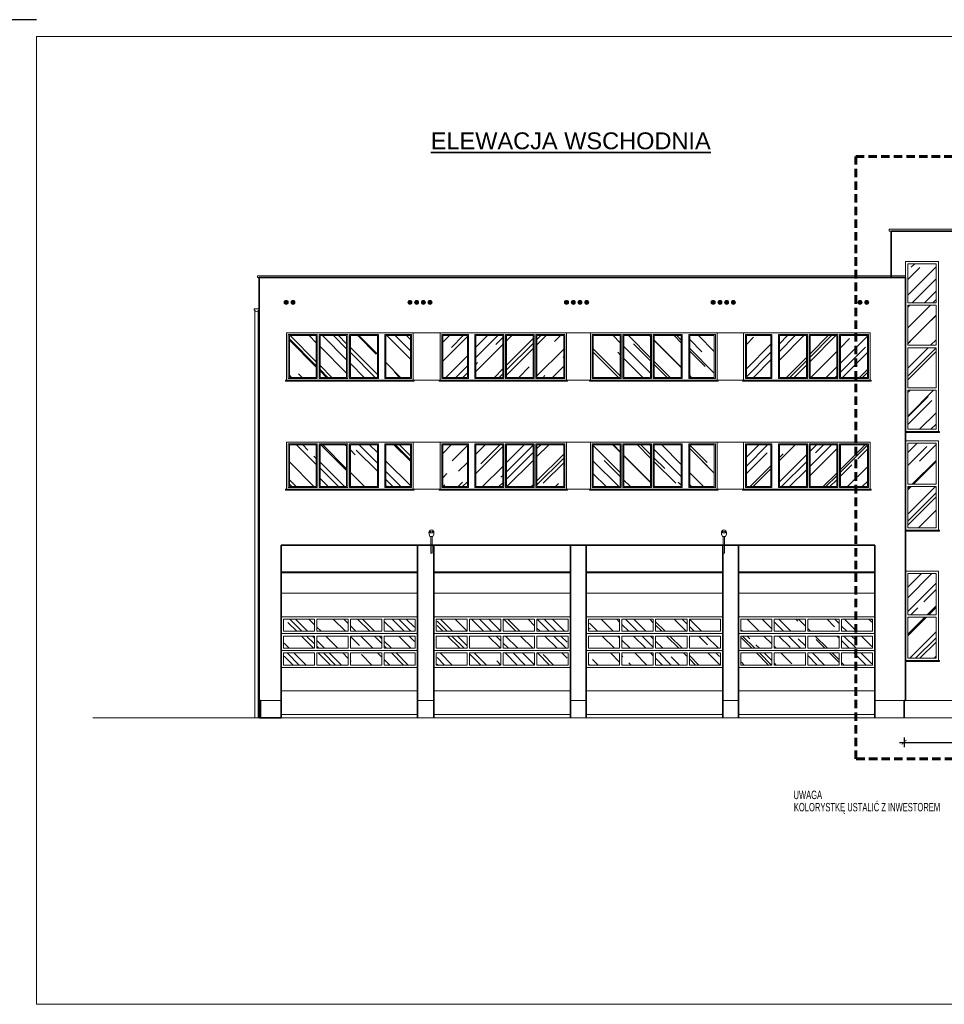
# Model space of a CAD drawing. Header units: millimetres. Extents: x -8040 to 8760, y -10081 to -7111.
# Tile 3 of 21: x 610 to 3352, y -10031 to -7111. Entities that reach past the tile are written whole.
import ezdxf

# ---------------------------------------------------------------- set-up
doc = ezdxf.new("R2010")
doc.units = ezdxf.units.MM
doc.linetypes.add('DASHEDX2', pattern=[1.5, 1, -0.5])
for name, color, linetype, lineweight in [('BA_txs', 2, 'Continuous', 18), ('M_Ramki do druku', 7, 'Continuous', 18), ('M_Ramki rysunków', 2, 'Continuous', 18), ('M_Teksty duże', 3, 'Continuous', 35), ('PG_PRZERYWANE_ŚREDNIE', 1, 'DASHEDX2', 18), ('PG_SCHODY', 2, 'Continuous', 18), ('PG_SZRAF', 1, 'Continuous', 18), ('PG_WIDOKOWE_CIENKIE', 1, 'Continuous', 18), ('PG_WYMIARY', 1, 'Continuous', 18), ('PG_ŚCIANY_SŁUPY', 4, 'Continuous', 35), ('Wymiarowa zewnętrzna', 50, 'Continuous', 18)]:
    doc.layers.add(name, color=color, linetype=linetype, lineweight=lineweight)
doc.styles.add('BIKTS', font='bikromsw.shx', dxfattribs={"width": 0.85})
doc.styles.add('MCAD_TD', font='arial.ttf')
doc.styles.get("Standard").update_dxf_attribs({"font": 'arial.ttf'})
doc.dimstyles.new('Styl 50', dxfattribs={"dimscale": 0, "dimtxt": 12.5, "dimasz": 8, "dimexe": 17.5, "dimexo": 0, "dimgap": 5, "dimtad": 1, "dimdec": 1, "dimtxsty": 'Standard', "dimblk": 'ARCHTICK', "dimcen": 6, "dimdle": 8, "dimadec": 0, "dimazin": 0, "dimtfac": 1, "dimtdec": 1, "dimtmove": 1, "dimatfit": 3, "dimldrblk": 'ARCHTICK', "dimfxl": 17.5, "dimfxlon": 1, "dimarcsym": 0})
pattern_1 = [(45, (5984.445, -1816.78), (64.6578, 172.421), [1143, -152.4, 381, -76.2]), (45, (6029.17, -1718.18), (-125.544, 17.781), [228.6, -25.146, 457.2, -57.15]), (45, (5965.587, -1744.043), (244.0834, 316.2846), [609.6, -106.68, 304.8, -76.2])]

# ---------------------------------------------------------------- blocks, each defined once
blk = doc.blocks.new('brama poz')
at = {"layer": 'PG_SZRAF'}
h = blk.add_hatch(dxfattribs=at)
h.set_pattern_fill('AR-RROOF', color=256, scale=3, angle=45)
h.set_pattern_definition(pattern_1)
h.paths.add_polyline_path([(7579, -3965.5), (7489.5, -3965.5), (7489.5, -4001.5), (7579, -4001.5)])
h = blk.add_hatch(dxfattribs=at)
h.set_pattern_fill('AR-RROOF', color=256, scale=3, angle=45)
h.set_pattern_definition(pattern_1)
h.paths.add_polyline_path([(7679, -3965.5), (7586, -3965.5), (7586, -4001.5), (7679, -4001.5)])
h = blk.add_hatch(dxfattribs=at)
h.set_pattern_fill('AR-RROOF', color=256, scale=3, angle=45)
h.set_pattern_definition(pattern_1)
h.paths.add_polyline_path([(7779, -3965.5), (7686, -3965.5), (7686, -4001.5), (7779, -4001.5)])
h = blk.add_hatch(dxfattribs=at)
h.set_pattern_fill('AR-RROOF', color=256, scale=3, angle=45)
h.set_pattern_definition(pattern_1)
h.paths.add_polyline_path([(7875.5, -3965.5), (7786, -3965.5), (7786, -4001.5), (7875.5, -4001.5)])
h = blk.add_hatch(dxfattribs=at)
h.set_pattern_fill('AR-RROOF', color=256, scale=3, angle=45)
h.set_pattern_definition(pattern_1)
h.paths.add_polyline_path([(7579, -4015.5), (7489.5, -4015.5), (7489.5, -4051.5), (7579, -4051.5)])
h = blk.add_hatch(dxfattribs=at)
h.set_pattern_fill('AR-RROOF', color=256, scale=3, angle=45)
h.set_pattern_definition(pattern_1)
h.paths.add_polyline_path([(7679, -4015.5), (7586, -4015.5), (7586, -4051.5), (7679, -4051.5)])
h = blk.add_hatch(dxfattribs=at)
h.set_pattern_fill('AR-RROOF', color=256, scale=3, angle=45)
h.set_pattern_definition(pattern_1)
h.paths.add_polyline_path([(7779, -4015.5), (7686, -4015.5), (7686, -4051.5), (7779, -4051.5)])
h = blk.add_hatch(dxfattribs=at)
h.set_pattern_fill('AR-RROOF', color=256, scale=3, angle=45)
h.set_pattern_definition(pattern_1)
h.paths.add_polyline_path([(7875.5, -4015.5), (7786, -4015.5), (7786, -4051.5), (7875.5, -4051.5)])
h = blk.add_hatch(dxfattribs=at)
h.set_pattern_fill('AR-RROOF', color=256, scale=3, angle=45)
h.set_pattern_definition(pattern_1)
h.paths.add_polyline_path([(7579, -4065.5), (7489.5, -4065.5), (7489.5, -4101.5), (7579, -4101.5)])
h = blk.add_hatch(dxfattribs=at)
h.set_pattern_fill('AR-RROOF', color=256, scale=3, angle=45)
h.set_pattern_definition(pattern_1)
h.paths.add_polyline_path([(7679, -4065.5), (7586, -4065.5), (7586, -4101.5), (7679, -4101.5)])
h = blk.add_hatch(dxfattribs=at)
h.set_pattern_fill('AR-RROOF', color=256, scale=3, angle=45)
h.set_pattern_definition(pattern_1)
h.paths.add_polyline_path([(7779, -4065.5), (7686, -4065.5), (7686, -4101.5), (7779, -4101.5)])
h = blk.add_hatch(dxfattribs=at)
h.set_pattern_fill('AR-RROOF', color=256, scale=3, angle=45)
h.set_pattern_definition(pattern_1)
h.paths.add_polyline_path([(7875.5, -4065.5), (7786, -4065.5), (7786, -4101.5), (7875.5, -4101.5)])
for p, q in [((7480, -3958.5), (7885, -3958.5)), ((7487, -3965.5), (7579, -3965.5)), ((7487, -3965.5), (7487, -4001.5)), ((7579, -3965.5), (7579, -4001.5)), ((7586, -3965.5), (7679, -3965.5)), ((7586, -3965.5), (7586, -4001.5)), ((7679, -3965.5), (7679, -4001.5)), ((7686, -3965.5), (7779, -3965.5)), ((7686, -3965.5), (7686, -4001.5)), ((7779, -3965.5), (7779, -4001.5)), ((7786, -3965.5), (7878, -3965.5)), ((7786, -3965.5), (7786, -4001.5)), ((7878, -4001.5), (7878, -3965.5)), ((7480, -4008.5), (7885, -4008.5)), ((7487, -4001.5), (7579, -4001.5)), ((7487, -4015.5), (7579, -4015.5)), ((7487, -4015.5), (7487, -4051.5)), ((7579, -4015.5), (7579, -4051.5)), ((7586, -4001.5), (7679, -4001.5)), ((7586, -4015.5), (7679, -4015.5)), ((7586, -4015.5), (7586, -4051.5)), ((7679, -4015.5), (7679, -4051.5)), ((7686, -4001.5), (7779, -4001.5)), ((7686, -4015.5), (7779, -4015.5)), ((7686, -4015.5), (7686, -4051.5)), ((7779, -4015.5), (7779, -4051.5)), ((7786, -4001.5), (7878, -4001.5)), ((7786, -4015.5), (7878, -4015.5)), ((7786, -4015.5), (7786, -4051.5)), ((7878, -4051.5), (7878, -4015.5)), ((7480, -4058.5), (7885, -4058.5)), ((7487, -4051.5), (7579, -4051.5)), ((7586, -4051.5), (7679, -4051.5)), ((7686, -4051.5), (7779, -4051.5)), ((7786, -4051.5), (7878, -4051.5)), ((7487, -4065.5), (7579, -4065.5)), ((7487, -4065.5), (7487, -4101.5)), ((7579, -4065.5), (7579, -4101.5)), ((7586, -4065.5), (7679, -4065.5)), ((7586, -4065.5), (7586, -4101.5)), ((7679, -4065.5), (7679, -4101.5)), ((7686, -4065.5), (7779, -4065.5)), ((7686, -4065.5), (7686, -4101.5)), ((7779, -4065.5), (7779, -4101.5)), ((7786, -4065.5), (7878, -4065.5)), ((7786, -4065.5), (7786, -4101.5)), ((7878, -4101.5), (7878, -4065.5)), ((7480, -4108.5), (7885, -4108.5)), ((7487, -4101.5), (7579, -4101.5)), ((7586, -4101.5), (7679, -4101.5)), ((7586, -4101.5), (7679, -4101.5)), ((7686, -4101.5), (7779, -4101.5)), ((7786, -4101.5), (7878, -4101.5)), ((7480, -4178.5), (7885, -4178.5))]:
    blk.add_line(p, q, dxfattribs=at)
at = {"layer": 'PG_WIDOKOWE_CIENKIE'}
for p, q in [((7885, -3828.5), (7480, -3828.5)), ((7480, -3888.5), (7885, -3888.5)), ((7480, -4248.5), (7885, -4248.5))]:
    blk.add_line(p, q, dxfattribs=at)
blk.add_lwpolyline([(7480, -4258.5), (7885, -4258.5), (7885, -3746.5), (7480, -3746.5)], close=True, dxfattribs=at)
blk.add_lwpolyline([(7885, -3771.5), (7885, -4258.5)], dxfattribs=at)
blk = doc.blocks.new('OKNO_375x140')
at = {"layer": 'PG_SZRAF'}
h = blk.add_hatch(dxfattribs=at)
h.set_pattern_fill('AR-RROOF', color=256, scale=3, angle=45)
h.set_pattern_definition([(45, (5082.105, -4043.91), (64.6578, 172.4209), [1143, -152.4, 381, -76.2]), (45, (5126.83, -3945.31), (-125.544, 17.781), [228.6, -25.146, 457.2, -57.15]), (45, (5063.247, -3971.174), (244.08336, 316.2846), [609.6, -106.68, 304.8, -76.2])])
h.paths.add_polyline_path([(7780.5, -8047.7), (7860.5, -8047.7), (7860.5, -8171.7), (7780.5, -8171.7)])
h.paths.add_polyline_path([(7769.5, -8171.7), (7690.5, -8171.7), (7690.5, -8047.7), (7769.5, -8047.7)])
h.paths.add_polyline_path([(7679.5, -8171.7), (7599.5, -8171.7), (7599.5, -8047.7), (7679.5, -8047.7)])
h.paths.add_polyline_path([(7574.5, -8171.7), (7501.5, -8171.7), (7501.5, -8047.7), (7574.5, -8047.7)])
at = {"layer": 'PG_WIDOKOWE_CIENKIE'}
for p, q in [((7868.5, -8039.7), (7493.5, -8039.7)), ((7493.5, -8039.7), (7493.5, -8179.7)), ((7577.5, -8044.7), (7498.5, -8044.7)), ((7498.5, -8044.7), (7498.5, -8174.7)), ((7574.5, -8047.7), (7501.5, -8047.7)), ((7501.5, -8047.7), (7501.5, -8171.7)), ((7574.5, -8171.7), (7574.5, -8047.7)), ((7577.5, -8174.7), (7577.5, -8044.7)), ((7682.5, -8044.7), (7596.5, -8044.7)), ((7596.5, -8174.7), (7596.5, -8044.7)), ((7679.5, -8047.7), (7599.5, -8047.7)), ((7599.5, -8171.7), (7599.5, -8047.7)), ((7679.5, -8171.7), (7679.5, -8047.7)), ((7682.5, -8174.7), (7682.5, -8044.7)), ((7772.5, -8044.7), (7687.5, -8044.7)), ((7687.5, -8174.7), (7687.5, -8044.7)), ((7769.5, -8047.7), (7690.5, -8047.7)), ((7690.5, -8171.7), (7690.5, -8047.7)), ((7769.5, -8171.7), (7769.5, -8047.7)), ((7772.5, -8174.7), (7772.5, -8044.7)), ((7777.5, -8174.7), (7777.5, -8044.7)), ((7780.5, -8171.7), (7780.5, -8047.7)), ((7860.5, -8047.7), (7780.5, -8047.7)), ((7860.5, -8171.7), (7860.5, -8047.7)), ((7863.5, -8174.7), (7863.5, -8044.7)), ((7868.5, -8179.7), (7868.5, -8039.7)), ((7498.5, -8174.7), (7577.5, -8174.7)), ((7501.5, -8171.7), (7574.5, -8171.7)), ((7596.5, -8174.7), (7682.5, -8174.7)), ((7599.5, -8171.7), (7679.5, -8171.7)), ((7687.5, -8174.7), (7772.5, -8174.7)), ((7690.5, -8171.7), (7769.5, -8171.7)), ((7777.5, -8174.7), (7863.5, -8174.7)), ((7780.5, -8171.7), (7860.5, -8171.7)), ((7493.5, -8179.7), (7868.5, -8179.7))]:
    blk.add_line(p, q, dxfattribs=at)
blk.add_lwpolyline([(7777.5, -8044.7), (7863.5, -8044.7)], dxfattribs=at)
blk.add_lwpolyline([(7490.5, -8179.7), (7490.5, -8182.7), (7871.5, -8182.7), (7871.5, -8179.7)], close=True, dxfattribs=at)
blk = doc.blocks.new('_ArchTick')
at = {"color": 0, "linetype": 'ByBlock', "const_width": 0.15}
blk.add_lwpolyline([(-0.5, -0.5), (0.5, 0.5)], dxfattribs=at)
blk = doc.blocks.new('*D383')
at = {"layer": 'Defpoints', "color": 0, "transparency": 16777216}
for p in [(3233.3, -9181.7), (3858.3, -9181.7), (3858.3, -9254.1)]:
    blk.add_point(p, dxfattribs=at)
at = {"layer": 'Wymiarowa zewnętrzna', "color": 0, "lineweight": -2, "transparency": 16777216}
for p, q in [((3219.3, -9254.1), (3872.3, -9254.1)), ((3233.3, -9240.1), (3233.3, -9268.1)), ((3858.3, -9240.1), (3858.3, -9268.1))]:
    blk.add_line(p, q, dxfattribs=at)
at = {"layer": 'Wymiarowa zewnętrzna', "color": 0, "lineweight": -2, "transparency": 16777216, "xscale": 14, "yscale": 14, "zscale": 14, "rotation": 180}
blk.add_blockref('_ArchTick', (3233.3, -9254.1), dxfattribs=at)
at = {"layer": 'Wymiarowa zewnętrzna', "color": 0, "lineweight": -2, "transparency": 16777216, "xscale": 14, "yscale": 14, "zscale": 14}
blk.add_blockref('_ArchTick', (3858.3, -9254.1), dxfattribs=at)
at = {"layer": 'Wymiarowa zewnętrzna', "color": 0, "lineweight": 0, "transparency": 16777216, "insert": (3545.8, -9236.8), "char_height": 20, "attachment_point": 5}
blk.add_mtext('REMONT', dxfattribs=at)
blk = doc.blocks.new('A$C422A37B4')
at = {"layer": 'PG_SZRAF'}
h = blk.add_hatch(dxfattribs=at)
h.set_pattern_fill('AR-RROOF', color=256, scale=3, angle=45)
h.paths.add_polyline_path([(91, 258), (7, 258), (7, 136), (91, 136)])
h.paths.add_polyline_path([(91, 129), (7, 129), (7, 7), (91, 7)])
at = {"lineweight": 0}
for p, q in [((0, 0), (0, 265)), ((0, 265), (98, 265)), ((98, 0), (98, 265)), ((7, 136), (7, 258)), ((7, 258), (91, 258)), ((91, 136), (91, 258)), ((7, 136), (91, 136)), ((7, 7), (7, 129)), ((7, 129), (91, 129)), ((91, 7), (91, 129)), ((0, 0), (98, 0)), ((7, 7), (91, 7))]:
    blk.add_line(p, q, dxfattribs=at)
blk = doc.blocks.new('A$C4BBC0593')
at = {"layer": 'PG_SZRAF'}
h = blk.add_hatch(dxfattribs=at)
h.set_pattern_fill('AR-RROOF', color=256, scale=3, angle=45)
h.paths.add_polyline_path([(-7, 498), (-91, 498), (-91, 382.25), (-7, 382.25)])
h.paths.add_polyline_path([(-7, 375.25), (-91, 375.25), (-91, 256), (-7, 256)])
h.paths.add_polyline_path([(-7, 249), (-91, 249), (-91, 129.75), (-7, 129.75)])
h.paths.add_polyline_path([(-7, 122.75), (-91, 122.75), (-91, 7), (-7, 7)])
at = {"lineweight": 0}
for p, q in [((-98, 0), (-98, 505)), ((-98, 505), (0, 505)), ((-98, 505), (0, 505)), ((-91, 382.25), (-91, 498)), ((-91, 498), (-7, 498)), ((-7, 382.25), (-7, 498)), ((0, 0), (0, 505)), ((-91, 382.25), (-7, 382.25)), ((-91, 256), (-91, 375.25)), ((-91, 375.25), (-7, 375.25)), ((-7, 256), (-7, 375.25)), ((-91, 256), (-7, 256)), ((-91, 129.75), (-91, 249)), ((-91, 249), (-7, 249)), ((-7, 129.75), (-7, 249)), ((-91, 129.75), (-7, 129.75)), ((-91, 7), (-91, 122.75)), ((-91, 122.75), (-7, 122.75)), ((-7, 7), (-7, 122.75)), ((-98, 0), (0, 0)), ((-91, 7), (-7, 7))]:
    blk.add_line(p, q, dxfattribs=at)

msp = doc.modelspace()

# ---------------------------------------------------------------- hatches: boundary and pattern name
at = {"layer": 'PG_SZRAF', "true_color": 0x000000}
h = msp.add_hatch(dxfattribs=at)
h.set_pattern_fill('ANSI37', color=18, angle=45)
h.set_pattern_definition([(90, (338.6967, -4037.9136), (-3.175, 0), []), (180, (338.6967, -4037.9136), (-2e-16, -3.175), [])])
h.paths.add_polyline_path([(1394.3, -7949.3, 1), (1406.3, -7949.3, 1)])
h = msp.add_hatch(dxfattribs=at)
h.set_pattern_fill('ANSI37', color=18, angle=45)
h.set_pattern_definition([(90, (358.6967, -4037.9136), (-3.175, 0), []), (180, (358.6967, -4037.9136), (-2e-16, -3.175), [])])
h.paths.add_polyline_path([(1414.3, -7949.3, 1), (1426.3, -7949.3, 1)])
h = msp.add_hatch(dxfattribs=at)
h.set_pattern_fill('ANSI37', color=18, angle=45)
h.set_pattern_definition([(90, (705.7274, -4037.9136), (-3.175, 0), []), (180, (705.7274, -4037.9136), (-2e-16, -3.175), [])])
h.paths.add_polyline_path([(1761.3, -7949.3, 1), (1773.3, -7949.3, 1)])
h = msp.add_hatch(dxfattribs=at)
h.set_pattern_fill('ANSI37', color=18, angle=45)
h.set_pattern_definition([(90, (725.7274, -4037.9136), (-3.175, 0), []), (180, (725.7274, -4037.9136), (-2e-16, -3.175), [])])
h.paths.add_polyline_path([(1781.3, -7949.3, 1), (1793.3, -7949.3, 1)])
h = msp.add_hatch(dxfattribs=at)
h.set_pattern_fill('ANSI37', color=18, angle=45)
h.set_pattern_definition([(90, (745.7274, -4037.9136), (-3.175, 0), []), (180, (745.7274, -4037.9136), (-2e-16, -3.175), [])])
h.paths.add_polyline_path([(1801.3, -7949.3, 1), (1813.3, -7949.3, 1)])
h = msp.add_hatch(dxfattribs=at)
h.set_pattern_fill('ANSI37', color=18, angle=45)
h.set_pattern_definition([(90, (765.7274, -4037.9136), (-3.175, 0), []), (180, (765.7274, -4037.9136), (-2e-16, -3.175), [])])
h.paths.add_polyline_path([(1821.3, -7949.3, 1), (1833.3, -7949.3, 1)])
h = msp.add_hatch(dxfattribs=at)
h.set_pattern_fill('ANSI37', color=18, angle=45)
h.set_pattern_definition([(90, (1170.2274, -4037.9136), (-3.175, 0), []), (180, (1170.2274, -4037.9136), (-2e-16, -3.175), [])])
h.paths.add_polyline_path([(2225.8, -7949.3, 1), (2237.8, -7949.3, 1)])
h = msp.add_hatch(dxfattribs=at)
h.set_pattern_fill('ANSI37', color=18, angle=45)
h.set_pattern_definition([(90, (1190.2274, -4037.9136), (-3.175, 0), []), (180, (1190.2274, -4037.9136), (-2e-16, -3.175), [])])
h.paths.add_polyline_path([(2245.8, -7949.3, 1), (2257.8, -7949.3, 1)])
h = msp.add_hatch(dxfattribs=at)
h.set_pattern_fill('ANSI37', color=18, angle=45)
h.set_pattern_definition([(90, (1210.2274, -4037.9136), (-3.175, 0), []), (180, (1210.2274, -4037.9136), (-2e-16, -3.175), [])])
h.paths.add_polyline_path([(2265.8, -7949.3, 1), (2277.8, -7949.3, 1)])
h = msp.add_hatch(dxfattribs=at)
h.set_pattern_fill('ANSI37', color=18, angle=45)
h.set_pattern_definition([(90, (1230.2274, -4037.9136), (-3.175, 0), []), (180, (1230.2274, -4037.9136), (-2e-16, -3.175), [])])
h.paths.add_polyline_path([(2285.8, -7949.3, 1), (2297.8, -7949.3, 1)])
h = msp.add_hatch(dxfattribs=at)
h.set_pattern_fill('ANSI37', color=18, angle=45)
h.set_pattern_definition([(90, (1605.2274, -4037.9136), (-3.175, 0), []), (180, (1605.2274, -4037.9136), (-2e-16, -3.175), [])])
h.paths.add_polyline_path([(2660.8, -7949.3, 1), (2672.8, -7949.3, 1)])
h = msp.add_hatch(dxfattribs=at)
h.set_pattern_fill('ANSI37', color=18, angle=45)
h.set_pattern_definition([(90, (1625.2274, -4037.9136), (-3.175, 0), []), (180, (1625.2274, -4037.9136), (-2e-16, -3.175), [])])
h.paths.add_polyline_path([(2680.8, -7949.3, 1), (2692.8, -7949.3, 1)])
h = msp.add_hatch(dxfattribs=at)
h.set_pattern_fill('ANSI37', color=18, angle=45)
h.set_pattern_definition([(90, (1645.2274, -4037.9136), (-3.175, 0), []), (180, (1645.2274, -4037.9136), (-2e-16, -3.175), [])])
h.paths.add_polyline_path([(2700.8, -7949.3, 1), (2712.8, -7949.3, 1)])
h = msp.add_hatch(dxfattribs=at)
h.set_pattern_fill('ANSI37', color=18, angle=45)
h.set_pattern_definition([(90, (1665.2274, -4037.9136), (-3.175, 0), []), (180, (1665.2274, -4037.9136), (-2e-16, -3.175), [])])
h.paths.add_polyline_path([(2720.8, -7949.3, 1), (2732.8, -7949.3, 1)])
h = msp.add_hatch(dxfattribs=at)
h.set_pattern_fill('ANSI37', color=18, angle=45)
h.set_pattern_definition([(90, (2040.758, -4037.9136), (-3.175, 0), []), (180, (2040.758, -4037.9136), (-2e-16, -3.175), [])])
h.paths.add_polyline_path([(3096.3, -7949.3, 1), (3108.3, -7949.3, 1)])
h = msp.add_hatch(dxfattribs=at)
h.set_pattern_fill('ANSI37', color=18, angle=45)
h.set_pattern_definition([(90, (2060.758, -4037.9136), (-3.175, 0), []), (180, (2060.758, -4037.9136), (-2e-16, -3.175), [])])
h.paths.add_polyline_path([(3116.3, -7949.3, 1), (3128.3, -7949.3, 1)])

# ---------------------------------------------------------------- linework, layer by layer
at = {"layer": 'M_Ramki do druku', "color": 18, "lineweight": -2, "true_color": 0x000000}
msp.add_line((660, -7111), (360, -7111), dxfattribs=at)
at = {"layer": 'M_Ramki rysunków', "color": 18, "true_color": 0x000000}
msp.add_lwpolyline([(660, -10031), (660, -7161), (4510, -7161), (4510, -10031)], close=True, dxfattribs=at)
at = {"layer": 'PG_PRZERYWANE_ŚREDNIE', "color": 18, "lineweight": 60, "ltscale": 25, "true_color": 0x000000}
msp.add_lwpolyline([(3089.9, -7516.6), (3978.8, -7516.6), (3978.8, -9303.2), (3089.9, -9303.2)], close=True, dxfattribs=at)
at = {"layer": 'PG_SCHODY', "color": 18, "true_color": 0x000000}
msp.add_lwpolyline([(3855.3, -9181.7), (827.1, -9181.7)], dxfattribs=at)
at = {"layer": 'PG_WIDOKOWE_CIENKIE', "color": 18, "true_color": 0x000000}
for p, q in [((2083.7, -7870.7), (1374.3, -7870.7)), ((2083.7, -7875.7), (1374.3, -7875.7)), ((1320.3, -7968.6), (1305.3, -7968.6)), ((1307.8, -7974.2), (1307.8, -9181.7)), ((1317.8, -7974.2), (1317.8, -9181.7)), ((1824.2, -8637.1), (1823.8, -8631.8)), ((1826.8, -8633), (1826.3, -8631.2)), ((1826.8, -8633), (1835.2, -8633)), ((1835.2, -8633), (1836.3, -8631.2)), ((1838.4, -8637.1), (1838.7, -8631.8)), ((2691.7, -8637.1), (2691.4, -8631.8)), ((2694.9, -8633), (2693.8, -8631.2)), ((2703.3, -8633), (2694.9, -8633)), ((2703.3, -8633), (2703.8, -8631.2)), ((2705.9, -8637.1), (2706.3, -8631.8)), ((1826.8, -8643.9), (1835.7, -8643.9)), ((1829.2, -8643.9), (1829.2, -8693.2)), ((1833.3, -8643.9), (1833.3, -8693.2)), ((2703.3, -8643.9), (2694.4, -8643.9)), ((2696.8, -8643.9), (2696.8, -8693.2)), ((2700.9, -8643.9), (2700.9, -8693.2)), ((1829.2, -8693.2), (1833.3, -8693.2)), ((2700.9, -8693.2), (2696.8, -8693.2)), ((1385.3, -8748.7), (1790.3, -8748.7)), ((1838.3, -8748.7), (2243.3, -8748.7)), ((2290.3, -8748.7), (2695.3, -8748.7)), ((2741.5, -8748.7), (3146.5, -8748.7)), ((1385.3, -9129.7), (1320.3, -9129.7)), ((1838.3, -9129.7), (1790.3, -9129.7)), ((2290.3, -9129.7), (2243.3, -9129.7)), ((2741.5, -9129.7), (2695.3, -9129.7)), ((3211.5, -9129.7), (3146.5, -9129.7))]:
    msp.add_line(p, q, dxfattribs=at)
for points in [[(3384.3, -7732.7), (3189.3, -7732.7), (3189.3, -7737.7), (3384.3, -7737.7)], [(1776.8, -8039.7), (1856.8, -8039.7), (1856.8, -8179.7), (1776.8, -8179.7)], [(2231.8, -8039.7), (2303.3, -8039.7), (2303.3, -8179.7), (2231.8, -8179.7)], [(2678.3, -8039.7), (2757.3, -8039.7), (2757.3, -8179.7), (2678.3, -8179.7)], [(1776.8, -8363.7), (1856.8, -8363.7), (1856.8, -8503.7), (1776.8, -8503.7)], [(2231.8, -8363.7), (2303.3, -8363.7), (2303.3, -8503.7), (2231.8, -8503.7)], [(2678.3, -8363.7), (2757.3, -8363.7), (2757.3, -8503.7), (2678.3, -8503.7)]]:
    msp.add_lwpolyline(points, close=True, dxfattribs=at)
for points in [[(1315.3, -7870.7), (3237.3, -7870.7)], [(1315.3, -7870.7), (1315.3, -7875.7)], [(1315.3, -7875.7), (3237.3, -7875.7)], [(1826.8, -8643.9), (1824.2, -8637.1)], [(1835.7, -8643.9), (1838.4, -8637.1)], [(2694.4, -8643.9), (2691.7, -8637.1)], [(2703.3, -8643.9), (2705.9, -8637.1)], [(3211.5, -9129.7), (3708.3, -9129.7)]]:
    msp.add_lwpolyline(points, dxfattribs=at)
for centre in [(1400.3, -7949.3), (1420.3, -7949.3), (1767.3, -7949.3), (1787.3, -7949.3), (1807.3, -7949.3), (1827.3, -7949.3), (2231.8, -7949.3), (2251.8, -7949.3), (2271.8, -7949.3), (2291.8, -7949.3), (2666.8, -7949.3), (2686.8, -7949.3), (2706.8, -7949.3), (2726.8, -7949.3), (3102.3, -7949.3), (3122.3, -7949.3)]:
    msp.add_circle(centre, 6, dxfattribs=at)
for centre, radius, start, end in [((1312.8, -7968.6), 7.5, 180, 0), ((1831.3, -8631.7), 7.45, 0.528, 180.5107), ((1831.3, -8632.8), 5.26, 17.7402, 162.2598), ((2698.8, -8631.7), 7.45, 359.4893, 179.472), ((2698.8, -8632.8), 5.26, 17.7402, 162.2598)]:
    msp.add_arc(centre, radius, start, end, dxfattribs=at)
at = {"layer": 'PG_WYMIARY', "color": 18, "true_color": 0x000000}
for points in [[(3135.3, -8179.7), (2860.3, -8179.7), (2860.3, -8182.7), (3135.3, -8182.7)], [(3338.3, -8332.7), (3237.3, -8332.7), (3237.3, -8335.7), (3338.3, -8335.7)], [(3338.3, -8624.7), (3237.3, -8624.7), (3237.3, -8627.7), (3338.3, -8627.7)], [(3338.3, -9011.7), (3237.3, -9011.7), (3237.3, -9014.7), (3338.3, -9014.7)]]:
    msp.add_lwpolyline(points, close=True, dxfattribs=at)
at = {"layer": 'PG_ŚCIANY_SŁUPY', "color": 18, "true_color": 0x000000}
for p, q in [((1320.3, -9129.7), (1324.3, -9129.7)), ((1324.3, -9129.7), (1324.3, -9181.7)), ((3237.3, -9129.7), (3233.3, -9129.7)), ((3233.3, -9129.7), (3233.3, -9181.7))]:
    msp.add_line(p, q, dxfattribs=at)
for points in [[(3194.3, -7875.7), (3194.3, -7737.7)], [(3194.3, -7737.7), (3384.3, -7737.7)], [(1320.3, -7875.7), (1320.3, -9181.7), (1385.3, -9181.7)], [(1320.3, -7875.7), (3237.3, -7875.7)], [(3237.3, -9129.7), (3237.3, -7875.7)], [(3146.5, -8669.7), (1385.3, -8669.7)], [(1385.3, -8669.7), (1385.3, -9181.7)], [(1790.3, -8669.7), (1790.3, -9181.7)], [(1838.3, -8669.7), (1838.3, -9181.7)], [(2243.3, -8669.7), (2243.3, -9181.7)], [(2290.3, -8669.7), (2290.3, -9181.7)], [(2695.3, -8669.7), (2695.3, -9181.7)], [(2741.5, -8669.7), (2741.5, -9181.7)], [(3146.5, -8669.7), (3146.5, -9181.7)]]:
    msp.add_lwpolyline(points, dxfattribs=at)

# ---------------------------------------------------------------- block references
at = {"layer": 'PG_WIDOKOWE_CIENKIE', "color": 18, "true_color": 0x000000}
for name, p in [('A$C4BBC0593', (3335.3, -8332.7)), ('OKNO_375x140', (-5636.7, 0)), ('OKNO_375x140', (-4736.2, 0)), ('OKNO_375x140', (-5636.7, -324)), ('OKNO_375x140', (-4736.2, -324)), ('A$C422A37B4', (3237.3, -8624.7)), ('A$C422A37B4', (3237.3, -9011.7))]:
    msp.add_blockref(name, p, dxfattribs=at)
at = {"layer": 'PG_WIDOKOWE_CIENKIE', "color": 18, "true_color": 0x000000, "xscale": -1}
for name, p in [('OKNO_375x140', (9270.3, 0)), ('OKNO_375x140', (10171.8, 0)), ('OKNO_375x140', (9270.3, -324)), ('OKNO_375x140', (10171.8, -324)), ('brama poz', (9270.3, -4923.3)), ('brama poz', (9723.3, -4923.3)), ('brama poz', (10175.3, -4923.3)), ('brama poz', (10626.6, -4923.3))]:
    msp.add_blockref(name, p, dxfattribs=at)

# ---------------------------------------------------------------- texts
at = {"layer": 'BA_txs', "color": 18, "true_color": 0x000000, "style": 'BIKTS', "width": 0.65}
for s, p in [('UWAGA', (2905.2, -9422.4)), ('KOLORYSTKĘ USTALIĆ Z INWESTOREM', (2906.2, -9458.8))]:
    msp.add_text(s, height=25, dxfattribs=at).set_placement(p)
at = {"layer": 'M_Teksty duże', "color": 18, "true_color": 0x000000, "style": 'MCAD_TD'}
msp.add_text('%%UELEWACJA WSCHODNIA', height=50, dxfattribs=at).set_placement((1829.1, -7495.2))

# ---------------------------------------------------------------- dimensions: what is measured, and where the dimension line sits
at = {"layer": 'Wymiarowa zewnętrzna', "color": 18, "lineweight": 0, "true_color": 0x000000}
dim = msp.add_linear_dim(base=(3858.3, -9254.1), p1=(3233.3, -9181.7), p2=(3858.3, -9181.7), text='REMONT', dimstyle='Styl 50', override={"dimscale": 1, "dimtxt": 20, "dimasz": 14, "dimexe": 14, "dimgap": 7, "dimdec": 0, "dimdle": 14, "dimtix": 1, "dimfxl": 14}, dxfattribs=at)
dim.commit()
dim.dimension.update_dxf_attribs({"geometry": '*D383', "text_midpoint": (3545.8, -9236.8)})

doc.saveas('drawing.dxf')
